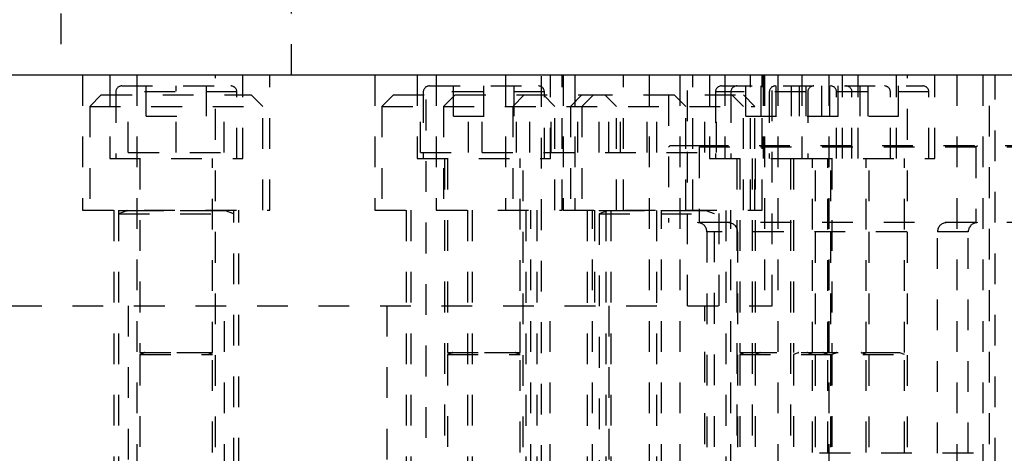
# Model space of a CAD drawing. Header units: inches. Extents: x 1772 to 2706, y -534 to -52.
# Tile 101 of 256: x 1942.27 to 1945.48, y -517.93 to -516.52. Entities that reach past the tile are written whole.
import ezdxf

# ---------------------------------------------------------------- set-up
doc = ezdxf.new("R2010")
doc.units = ezdxf.units.IN
doc.header["$LTSCALE"] = 0.5
doc.header["$MEASUREMENT"] = 0
doc.linetypes.add('HIDDEN', pattern=[0.225, 0.15, -0.075])
doc.layers.add('SID-M-H', color=4, linetype='HIDDEN')
doc.layers.add('SID-M-S', color=105, linetype='Continuous')

msp = doc.modelspace()

# ---------------------------------------------------------------- linework, layer by layer
at = {"layer": 'SID-M-H'}
for p, q in [((1942.40862, -512.69628), (1942.40862, -516.69628)), ((1943.15862, -516.69628), (1943.15862, -512.69628)), ((1942.47912, -516.69628), (1942.47912, -517.13628)), ((1942.56709, -516.69628), (1942.56709, -516.96809)), ((1942.65567, -516.69628), (1942.65567, -518.30667)), ((1942.91158, -518.30667), (1942.91158, -516.69628)), ((1943.00016, -516.96809), (1943.00016, -516.69628)), ((1943.08812, -517.13628), (1943.08812, -516.69628)), ((1943.42912, -516.69628), (1943.42912, -517.13628)), ((1943.56709, -516.69628), (1943.56709, -516.96809)), ((1943.59612, -521.67628), (1943.59612, -516.69628)), ((1943.62912, -516.69628), (1943.62912, -517.13628)), ((1943.85412, -516.69628), (1943.85412, -517.13628)), ((1943.97112, -521.80031), (1943.97112, -516.69628)), ((1944.00016, -516.96809), (1944.00016, -516.69628)), ((1944.03812, -517.13628), (1944.03812, -516.69628)), ((1944.04162, -516.69628), (1944.04162, -517.13628)), ((1944.07912, -516.69628), (1944.07912, -517.13628)), ((1944.23812, -517.13628), (1944.23812, -516.69628)), ((1944.32112, -516.69628), (1944.32112, -517.97628)), ((1944.42112, -516.69628), (1944.42112, -517.97628)), ((1944.44612, -517.44628), (1944.44612, -516.69628)), ((1944.46312, -517.13628), (1944.46312, -516.69628)), ((1944.51709, -516.69628), (1944.51709, -516.96809)), ((1944.56709, -516.69628), (1944.56709, -516.96809)), ((1944.65062, -517.13628), (1944.65062, -516.69628)), ((1944.68812, -517.13628), (1944.68812, -516.69628)), ((1944.69209, -516.69628), (1944.69209, -516.96809)), ((1944.69612, -516.69628), (1944.69612, -517.44628)), ((1944.72112, -517.44628), (1944.72112, -516.69628)), ((1944.73987, -516.69628), (1944.73987, -519.19628)), ((1944.81709, -516.69628), (1944.81709, -516.96809)), ((1944.90567, -516.69628), (1944.90567, -518.30667)), ((1944.95016, -516.96809), (1944.95016, -516.69628)), ((1945.00016, -516.96809), (1945.00016, -516.69628)), ((1945.12516, -516.96809), (1945.12516, -516.69628)), ((1945.16158, -518.30667), (1945.16158, -516.69628)), ((1945.25016, -516.96809), (1945.25016, -516.69628)), ((1945.32112, -516.69628), (1945.32112, -517.97628)), ((1945.40567, -516.69628), (1945.40567, -518.30667)), ((1945.42737, -518.69628), (1945.42737, -516.69628)), ((1945.44612, -517.97628), (1945.44612, -516.69628)), ((1942.58677, -516.75155), (1942.58677, -516.96809)), ((1942.98001, -516.75155), (1942.58723, -516.75155)), ((1942.60646, -516.73187), (1942.96079, -516.73187)), ((1942.6852, -516.83029), (1942.6852, -516.73187)), ((1942.78362, -516.94878), (1942.78362, -516.73187)), ((1942.88205, -516.83029), (1942.88205, -516.73187)), ((1942.98047, -516.96809), (1942.98047, -516.75155)), ((1943.58677, -516.75155), (1943.58677, -516.96809)), ((1943.98001, -516.75155), (1943.58723, -516.75155)), ((1943.60646, -516.73187), (1943.96079, -516.73187)), ((1943.6852, -516.83029), (1943.6852, -516.73187)), ((1943.78362, -516.83029), (1943.78362, -516.73187)), ((1943.88205, -516.83029), (1943.88205, -516.73187)), ((1943.98047, -516.96809), (1943.98047, -516.75155)), ((1944.53677, -516.75155), (1944.53677, -516.96809)), ((1945.23001, -516.75155), (1944.53723, -516.75155)), ((1944.55646, -516.73187), (1945.21079, -516.73187)), ((1944.58677, -516.75155), (1944.58677, -516.96809)), ((1944.6352, -516.83029), (1944.6352, -516.73187)), ((1944.6852, -516.83029), (1944.6852, -516.73187)), ((1944.71177, -516.75155), (1944.71177, -516.96809)), ((1944.73362, -516.83029), (1944.73362, -516.73187)), ((1944.78362, -516.83029), (1944.78362, -516.73187)), ((1944.8102, -516.83029), (1944.8102, -516.73187)), ((1944.83205, -516.83029), (1944.83205, -516.73187)), ((1944.83677, -516.75155), (1944.83677, -516.96809)), ((1944.88205, -516.83029), (1944.88205, -516.73187)), ((1944.90862, -516.83029), (1944.90862, -516.73187)), ((1944.93047, -516.96809), (1944.93047, -516.75155)), ((1944.9352, -516.83029), (1944.9352, -516.73187)), ((1944.98047, -516.96809), (1944.98047, -516.75155)), ((1945.00705, -516.83029), (1945.00705, -516.73187)), ((1945.03362, -516.83029), (1945.03362, -516.73187)), ((1945.10547, -516.96809), (1945.10547, -516.75155)), ((1945.13205, -516.83029), (1945.13205, -516.73187)), ((1945.23047, -516.96809), (1945.23047, -516.75155)), ((1942.53987, -516.76128), (1942.50237, -516.79878)), ((1942.53987, -516.76128), (1943.02737, -516.76128)), ((1942.62762, -516.94878), (1942.62762, -516.76128)), ((1942.93962, -516.94878), (1942.93962, -516.76128)), ((1943.06487, -516.79878), (1943.02737, -516.76128)), ((1943.48987, -516.76128), (1943.45237, -516.79878)), ((1943.48987, -516.76128), (1944.10237, -516.76128)), ((1943.57762, -516.94878), (1943.57762, -516.76128)), ((1943.68987, -516.76128), (1943.65237, -516.79878)), ((1943.73362, -516.94878), (1943.73362, -516.76128)), ((1943.77762, -516.94878), (1943.77762, -516.76128)), ((1943.91487, -516.76128), (1943.87737, -516.79878)), ((1943.88962, -516.94878), (1943.88962, -516.76128)), ((1943.93362, -516.94878), (1943.93362, -516.76128)), ((1944.01487, -516.79878), (1943.97737, -516.76128)), ((1944.00262, -516.94878), (1944.00262, -516.76128)), ((1944.10237, -516.76128), (1944.06487, -516.79878)), ((1944.08962, -516.94878), (1944.08962, -516.76128)), ((1944.10237, -516.76128), (1944.62737, -516.76128)), ((1944.13987, -516.76128), (1944.10237, -516.79878)), ((1944.15862, -516.94878), (1944.15862, -516.76128)), ((1944.21487, -516.79878), (1944.17737, -516.76128)), ((1944.19012, -516.94878), (1944.19012, -516.76128)), ((1944.22762, -516.94878), (1944.22762, -516.76128)), ((1944.31462, -516.94878), (1944.31462, -516.76128)), ((1944.34612, -516.94878), (1944.34612, -516.76128)), ((1944.38362, -516.76128), (1944.38362, -517.17628)), ((1944.43987, -516.79878), (1944.40237, -516.76128)), ((1944.50212, -516.94878), (1944.50212, -516.76128)), ((1944.53962, -516.94878), (1944.53962, -516.76128)), ((1944.62737, -516.79878), (1944.58987, -516.76128)), ((1944.66487, -516.79878), (1944.62737, -516.76128)), ((1942.50237, -516.79878), (1943.06487, -516.79878)), ((1942.50237, -516.79878), (1942.50237, -517.13628)), ((1943.06487, -517.13628), (1943.06487, -516.79878)), ((1943.45237, -516.79878), (1944.66487, -516.79878)), ((1943.45237, -516.79878), (1943.45237, -517.13628)), ((1943.65237, -516.79878), (1943.65237, -517.13628)), ((1943.87737, -516.79878), (1943.87737, -517.13628)), ((1944.01487, -517.13628), (1944.01487, -516.79878)), ((1944.06487, -516.79878), (1944.06487, -517.13628)), ((1944.10237, -516.79878), (1944.10237, -517.13628)), ((1944.21487, -517.13628), (1944.21487, -516.79878)), ((1944.43987, -517.13628), (1944.43987, -516.79878)), ((1944.62737, -517.13628), (1944.62737, -516.79878)), ((1944.66487, -517.13628), (1944.66487, -516.79878)), ((1942.6852, -516.83029), (1942.88205, -516.83029)), ((1943.6852, -516.83029), (1943.88205, -516.83029)), ((1944.6352, -516.83029), (1945.13205, -516.83029)), ((1942.62762, -516.94878), (1942.93962, -516.94878)), ((1943.57762, -516.94878), (1944.53962, -516.94878)), ((1944.38862, -516.92628), (1944.38362, -516.93128)), ((1945.38362, -516.93128), (1944.38362, -516.93128)), ((1944.48862, -516.92628), (1944.38862, -516.92628)), ((1944.48862, -516.92628), (1944.48362, -516.93128)), ((1944.48362, -516.93128), (1944.48362, -517.17628)), ((1946.37862, -516.92628), (1944.48862, -516.92628)), ((1945.38362, -516.93128), (1945.37862, -516.92628)), ((1945.38862, -516.92628), (1945.38362, -516.93128)), ((1946.38362, -516.93128), (1945.38362, -516.93128)), ((1945.38362, -516.93128), (1945.38362, -517.17628)), ((1942.56709, -516.96809), (1943.00016, -516.96809)), ((1942.66551, -516.96809), (1942.66551, -517.5984)), ((1942.90173, -517.5984), (1942.90173, -516.96809)), ((1943.56709, -516.96809), (1944.00016, -516.96809)), ((1943.65567, -516.96809), (1943.65567, -518.30667)), ((1943.66551, -516.96809), (1943.66551, -517.5984)), ((1943.90173, -517.5984), (1943.90173, -516.96809)), ((1943.91158, -518.30667), (1943.91158, -516.96809)), ((1944.51709, -516.96809), (1944.81709, -516.96809)), ((1944.60567, -516.96809), (1944.60567, -518.30667)), ((1944.61551, -516.96809), (1944.61551, -517.5984)), ((1944.65567, -516.96809), (1944.65567, -518.30667)), ((1944.66551, -516.96809), (1944.66551, -517.5984)), ((1944.78067, -516.96809), (1944.78067, -518.30667)), ((1944.79051, -516.96809), (1944.79051, -517.5984)), ((1944.81709, -516.96809), (1945.25016, -516.96809)), ((1944.85173, -517.5984), (1944.85173, -516.96809)), ((1944.86158, -518.30667), (1944.86158, -516.96809)), ((1944.90173, -517.5984), (1944.90173, -516.96809)), ((1944.91158, -518.30667), (1944.91158, -516.96809)), ((1944.91551, -516.96809), (1944.91551, -517.5984)), ((1945.02673, -517.5984), (1945.02673, -516.96809)), ((1945.03658, -518.30667), (1945.03658, -516.96809)), ((1945.15173, -517.5984), (1945.15173, -516.96809)), ((1942.47912, -517.13628), (1943.08812, -517.13628)), ((1942.58062, -517.13628), (1942.58062, -520.97628)), ((1942.59612, -517.13628), (1942.59612, -520.97628)), ((1942.59612, -517.13667), (1942.97112, -517.13667)), ((1942.62318, -517.1382), (1942.59612, -517.14805)), ((1942.94362, -517.1382), (1942.62362, -517.1382)), ((1942.97112, -517.14805), (1942.94407, -517.1382)), ((1942.97112, -520.97628), (1942.97112, -517.13628)), ((1942.98662, -520.97628), (1942.98662, -517.13628)), ((1943.42912, -517.13628), (1944.03812, -517.13628)), ((1943.53062, -517.13628), (1943.53062, -519.19628)), ((1943.54612, -517.13628), (1943.54612, -518.63667)), ((1943.73062, -517.13628), (1943.73062, -519.19628)), ((1943.74612, -517.13628), (1943.74612, -518.63667)), ((1943.92112, -518.63667), (1943.92112, -517.13628)), ((1943.93662, -519.19628), (1943.93662, -517.13628)), ((1943.95562, -517.13628), (1943.95562, -519.19628)), ((1944.04162, -517.13628), (1944.68812, -517.13628)), ((1944.12112, -518.63667), (1944.12112, -517.13628)), ((1944.13662, -519.19628), (1944.13662, -517.13628)), ((1944.14312, -517.13628), (1944.14312, -517.44628)), ((1944.15862, -517.13628), (1944.15862, -517.13667)), ((1944.15862, -517.13667), (1944.53362, -517.13667)), ((1944.18568, -517.1382), (1944.15862, -517.14805)), ((1944.18062, -517.13628), (1944.18062, -519.19628)), ((1944.50612, -517.1382), (1944.18612, -517.1382)), ((1944.19612, -517.13628), (1944.19612, -518.63667)), ((1944.34612, -518.63667), (1944.34612, -517.13628)), ((1944.36162, -519.19628), (1944.36162, -517.13628)), ((1944.53362, -517.14805), (1944.50657, -517.1382)), ((1944.53362, -517.13667), (1944.53362, -517.13628)), ((1944.54912, -517.44628), (1944.54912, -517.13628)), ((1944.57112, -518.63667), (1944.57112, -517.13628)), ((1944.58662, -519.19628), (1944.58662, -517.13628)), ((1942.59612, -517.14805), (1942.97112, -517.14805)), ((1944.15862, -517.14805), (1944.53362, -517.14805)), ((1944.15862, -517.14805), (1944.15862, -518.10503)), ((1944.53362, -518.10503), (1944.53362, -517.14805)), ((1945.38362, -517.17628), (1944.38362, -517.17628)), ((1945.35862, -517.20628), (1944.50862, -517.20628)), ((1944.50862, -517.20628), (1944.50862, -520.67628)), ((1944.60862, -517.20628), (1944.60862, -520.92628)), ((1945.25862, -520.92628), (1945.25862, -517.20628)), ((1945.35862, -520.92628), (1945.35862, -517.20628)), ((1946.38362, -517.17628), (1945.38362, -517.17628)), ((1940.84612, -517.44628), (1944.72112, -517.44628)), ((1942.62737, -517.44628), (1942.62737, -519.19628)), ((1942.93987, -519.19628), (1942.93987, -517.44628)), ((1943.468, -517.44628), (1943.468, -519.19628)), ((1943.99925, -519.19628), (1943.99925, -517.44628)), ((1944.18987, -517.44628), (1944.18987, -518.69628)), ((1944.50237, -518.69628), (1944.50237, -517.44628)), ((1942.66551, -517.5984), (1942.90173, -517.5984)), ((1942.681, -517.59993), (1942.66551, -517.60557)), ((1942.66551, -517.60557), (1942.90173, -517.60557)), ((1942.66551, -517.60557), (1942.66551, -518.52321)), ((1942.88581, -517.59993), (1942.68144, -517.59993)), ((1942.90173, -517.60557), (1942.88624, -517.59993)), ((1942.90173, -518.52321), (1942.90173, -517.60557)), ((1943.66551, -517.5984), (1943.90173, -517.5984)), ((1943.681, -517.59993), (1943.66551, -517.60557)), ((1943.66551, -517.60557), (1943.90173, -517.60557)), ((1943.66551, -517.60557), (1943.66551, -518.52321)), ((1943.88581, -517.59993), (1943.68144, -517.59993)), ((1943.90173, -517.60557), (1943.88624, -517.59993)), ((1943.90173, -518.52321), (1943.90173, -517.60557)), ((1944.61551, -517.5984), (1945.15173, -517.5984)), ((1944.631, -517.59993), (1944.61551, -517.60557)), ((1944.61551, -517.60557), (1945.15173, -517.60557)), ((1944.61551, -517.60557), (1944.61551, -518.52321)), ((1945.13581, -517.59993), (1944.63144, -517.59993)), ((1944.681, -517.59993), (1944.66551, -517.60557)), ((1944.66551, -517.60557), (1944.66551, -518.52321)), ((1944.806, -517.59993), (1944.79051, -517.60557)), ((1944.79051, -517.60557), (1944.79051, -518.52321)), ((1944.85173, -517.60557), (1944.83624, -517.59993)), ((1944.85173, -518.52321), (1944.85173, -517.60557)), ((1944.90173, -517.60557), (1944.88624, -517.59993)), ((1944.90173, -518.52321), (1944.90173, -517.60557)), ((1944.931, -517.59993), (1944.91551, -517.60557)), ((1944.91551, -517.60557), (1944.91551, -518.52321)), ((1945.02673, -517.60557), (1945.01124, -517.59993)), ((1945.02673, -518.52321), (1945.02673, -517.60557)), ((1945.15173, -517.60557), (1945.13624, -517.59993)), ((1945.15173, -518.52321), (1945.15173, -517.60557)), ((1945.37529, -517.92628), (1944.79196, -517.92628))]:
    msp.add_line(p, q, dxfattribs=at)
for centre, radius, start, end in [((1942.60646, -516.75155), 0.01969, 90, 180), ((1942.96079, -516.75155), 0.01969, 0, 90), ((1943.60646, -516.75155), 0.01969, 90, 180), ((1943.96079, -516.75155), 0.01969, 0, 90), ((1944.55646, -516.75155), 0.01969, 90, 180), ((1944.60646, -516.75155), 0.01969, 90, 180), ((1944.73146, -516.75155), 0.01969, 90, 180), ((1944.85646, -516.75155), 0.01969, 90, 180), ((1944.91079, -516.75155), 0.01969, 0, 90), ((1944.96079, -516.75155), 0.01969, 0, 90), ((1945.08579, -516.75155), 0.01969, 0, 90), ((1945.21079, -516.75155), 0.01969, 0, 90), ((1942.62291, -517.13746), 0.000787, 290, 90), ((1942.94434, -517.13746), 0.000787, 90, 250), ((1944.18541, -517.13746), 0.000787, 290, 90), ((1944.50684, -517.13746), 0.000787, 90, 250), ((1944.47862, -517.20628), 0.03, 0, 90), ((1944.57862, -517.20628), 0.03, 0, 90), ((1945.28862, -517.20628), 0.03, 90, 180), ((1945.38862, -517.20628), 0.03, 90, 180), ((1942.68073, -517.59919), 0.000787, 290, 90), ((1942.88651, -517.59919), 0.000787, 90, 250), ((1943.68073, -517.59919), 0.000787, 290, 90), ((1943.88651, -517.59919), 0.000787, 90, 250), ((1944.63073, -517.59919), 0.000787, 290, 90), ((1944.68073, -517.59919), 0.000787, 290, 90), ((1944.80573, -517.59919), 0.000787, 290, 90), ((1944.83651, -517.59919), 0.000787, 90, 250), ((1944.88651, -517.59919), 0.000787, 90, 250), ((1944.93073, -517.59919), 0.000787, 290, 90), ((1945.01151, -517.59919), 0.000787, 90, 250), ((1945.13651, -517.59919), 0.000787, 90, 250)]:
    msp.add_arc(centre, radius, start, end, dxfattribs=at)
at = {"layer": 'SID-M-S'}
msp.add_line((1933.28362, -516.69628), (1952.28362, -516.69628), dxfattribs=at)

doc.saveas('drawing.dxf')
